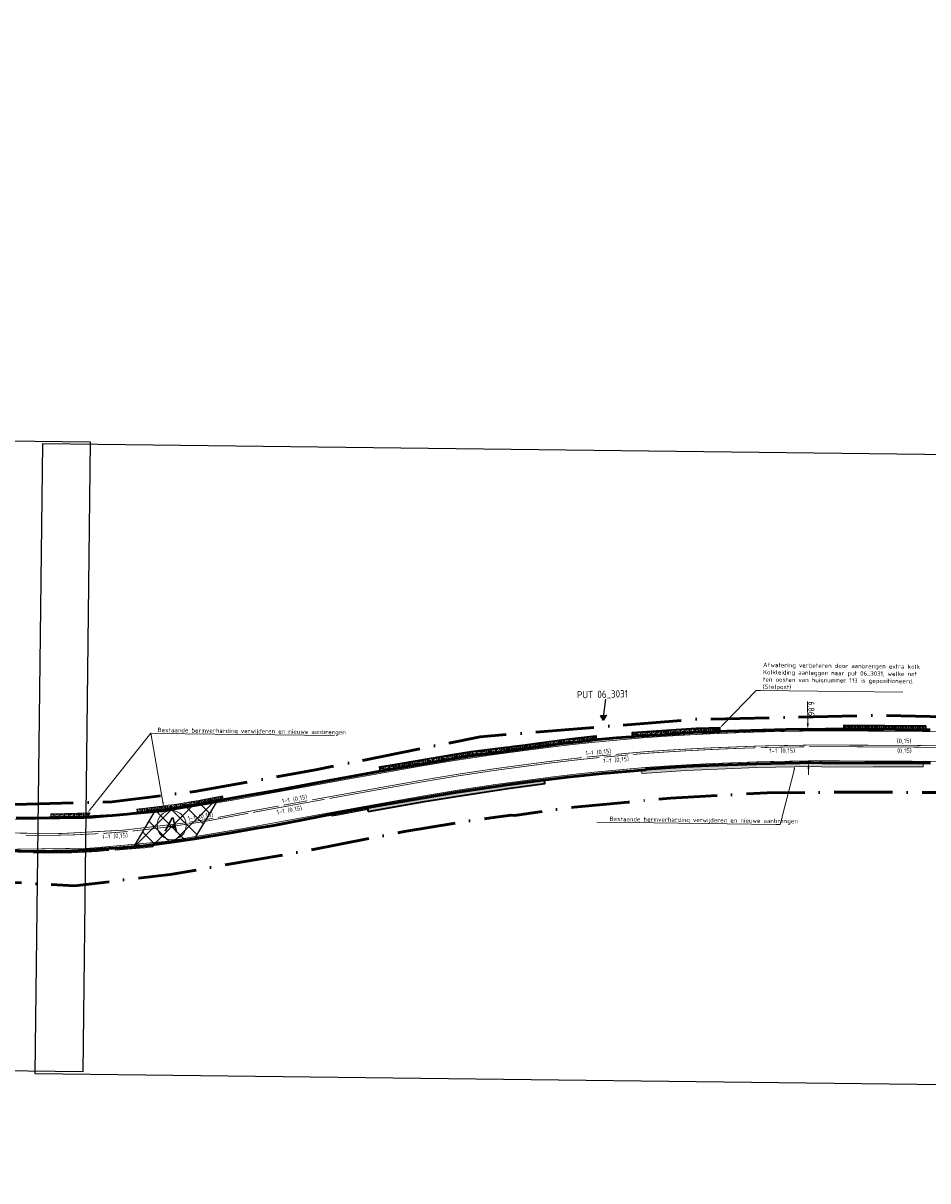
# Model space of a CAD drawing. Header units: metres. Extents: x 125342 to 129425, y 451189 to 457051.
# Tile 28 of 68: x 126282 to 126468, y 451480 to 451719. Entities that reach past the tile are written whole.
import ezdxf
from ezdxf import colors
from ezdxf.entities.mleader import LeaderData, LeaderLine
from ezdxf.enums import TextEntityAlignment as Align
from ezdxf.math import Vec2, Vec3

# ---------------------------------------------------------------- set-up
doc = ezdxf.new("R2010")
doc.units = ezdxf.units.M
for name, pattern in [('VW-1-1_STREEP', [2, 1, -1]), ('VW-3-3_STREEP', [6, 3, -3]), ('XX-PROJECTGRENS', [18, 12, -3, 0, -3])]:
    doc.linetypes.add(name, pattern=pattern)
doc.layers.get('Defpoints').update_dxf_attribs({"color": 30})
for name, color, linetype, lineweight in [('B-WE-VW-MARKERING_LANGS_STREEP_11_015-G', 7, 'VW-1-1_STREEP', 13), ('B-WE-VW-MARKERING_LANGS_STREEP_33_015-G', 7, 'VW-3-3_STREEP', 13), ('B-WE-VW-MARKERING_LANGS_STREEP_DOORGETROKKEN_015-G', 7, 'Continuous', 13), ('N-WE-KG-GRENS_PROJECT_NIEUW-G', 7, 'XX-PROJECTGRENS', 50), ('N-WE-RI-KOLK-S', 7, 'Continuous', 25), ('N-WE-VH-KANTVERHARDING-G', 210, 'Continuous', 50), ('N-WE-VH-VERHARDING_GRASBETONSTEEN-A-1000-40CM', 32, 'Continuous', 18), ('N-WE-VH-VERHARDING_GRASBETONSTEEN-A-1000-80CM', 72, 'Continuous', 18), ('N-WE-VH-VERHARDING_GRASBETONSTEEN-G', 70, 'Continuous', 35), ('N-WE-VH-VERHARDING_GRASBETONSTEEN-VERVANGEN', 5, 'Continuous', 18), ('N-WE-VH-VERHARDING_TEGEL-O', 252, 'Continuous', 18), ('N-WE-VW-AANPIJLING-G', 7, 'Continuous', 18), ('N-WE-VW-MARKERING-T18', 7, 'Continuous', 18), ('X-XX-AL-M', 7, 'Continuous', 18), ('X-XX-AL-T18', 7, 'Continuous', 18), ('X-XX-AL-VERWIJZING-S', 7, 'Continuous', 25)]:
    doc.layers.add(name, color=color, linetype=linetype, lineweight=lineweight)
for name, color, linetype in [('RIO-KNP', 7, 'Continuous'), ('RIO-KNR', 2, 'Continuous'), ('RIO-VRB', 7, 'Continuous')]:
    doc.layers.add(name, color=color, linetype=linetype)
doc.styles.add('NLCS-ISO-M500-T18', font='NLCS-ISO.ttf', dxfattribs={"height": 0.9})
doc.styles.add('NLCS-ISO-M500-T25', font='NLCS-ISO.ttf', dxfattribs={"height": 1.25})
doc.styles.add('RIO-TXT', font='isocp.shx')
doc.styles.get("Standard").update_dxf_attribs({"font": 'arial.ttf'})
doc.dimstyles.new('NLCS-M500-T25-PIJL_L2_H1', dxfattribs={"dimscale": 0.5, "dimtxt": 1.25, "dimasz": 2.5, "dimexe": 1, "dimexo": 2, "dimgap": 0.35, "dimtad": 1, "dimzin": 3, "dimdsep": 46, "dimtxsty": 'NLCS-ISO-M500-T25', "dimcen": 0, "dimdle": 2, "dimclrd": 256, "dimclre": 256, "dimclrt": 256, "dimadec": 1, "dimazin": 0, "dimtfac": 1, "dimtdec": 3, "dimtofl": 0, "dimtmove": 0, "dimatfit": 1, "dimfxl": 1, "dimfxlon": 1, "dimtfillclr": 256, "dimtolj": 1, "dimtzin": 3, "dimlwd": -1, "dimlwe": -1, "dimarcsym": 0})
pattern_1 = [(90, (0, 0), (-1, 6e-17), []), (90, (0.25, 0), (-1, 6e-17), []), (0, (0, 0), (0, 1), [-0.25, 0.25]), (0, (0, 0.25), (0, 1), [-0.25, 0.25]), (0, (0, 0.5), (0, 1), [0.25, -0.25]), (0, (0, 0.75), (0, 1), [0.25, -0.25]), (90, (0.5, 0), (-1, 6e-17), [0.25, -0.25]), (90, (0.75, 0), (-1, 6e-17), [0.25, -0.25])]

# ---------------------------------------------------------------- blocks, each defined once
blk = doc.blocks.new('*D44')
at = {"layer": 'Defpoints', "color": 0, "transparency": 16777216}
for p in [(126442.99, 451573.16), (126443.1, 451566.31), (126443.51, 451566.31)]:
    blk.add_point(p, dxfattribs=at)
at = {"layer": 'X-XX-AL-M', "transparency": 16777216}
for p, q in [((126443.38, 451574.42), (126443.3, 451578.94)), ((126443.4, 451573.17), (126443.9, 451573.18)), ((126443.51, 451566.31), (126444.01, 451566.32)), ((126443.53, 451565.06), (126443.55, 451563.81))]:
    blk.add_line(p, q, dxfattribs=at)
for points in [[(126443.59, 451574.42), (126443.17, 451574.42), (126443.4, 451573.17)], [(126443.74, 451565.07), (126443.32, 451565.06), (126443.51, 451566.31)]]:
    blk.add_solid(points, dxfattribs=at)
at = {"layer": 'X-XX-AL-M', "transparency": 16777216, "insert": (126444.13, 451577.41), "char_height": 1.25, "attachment_point": 5, "rotation": 270.9287, "style": 'NLCS-ISO-M500-T25'}
blk.add_mtext('\\A1;6.86', dxfattribs=at)
blk = doc.blocks.new('K_IPD')
blk.add_lwpolyline([(-0.496027, 0.307994), (0.503973, 0.307994), (0.003973, -0.558031)], close=True)
blk.add_solid([(-0.496027, 0.307994), (0.503973, 0.307994), (0.003973, -0.558031)])
at = {"style": 'RIO-TXT', "flags": 1}
blk.add_attdef('KNOOPNAAM', (2, 2), '', height=1, dxfattribs=at)
blk.add_attdef('SECTIENAAM', text='', height=1, dxfattribs=at).set_placement((0, 0), align=Align.RIGHT)
blk = doc.blocks.new('N-SRI-KOLK_TROTTOIR-SO')
blk.add_hatch(color=256).paths.add_polyline_path([(1.125, 1.5), (-1.125, 1.5), (-1.125, 0)])
blk.add_line((-1.125, 0), (1.125, 1.5))
at = {"flags": 128}
blk.add_lwpolyline([(-1.125, 0), (1.125, 0), (1.125, 1.5), (-1.125, 1.5)], close=True, dxfattribs=at)
blk = doc.blocks.new('symbool met letter')
at = {"layer": 'N-WE-VH-VERHARDING_TEGEL-O'}
blk.add_circle((0, -0.01), 3, dxfattribs=at)
blk.add_attdef('LETTER', (-1.39, -1.38), '', height=3)

msp = doc.modelspace()

# ---------------------------------------------------------------- hatches: boundary and pattern name
at = {"layer": 'N-WE-VH-VERHARDING_GRASBETONSTEEN-A-1000-80CM'}
h = msp.add_hatch(dxfattribs=at)
h.set_pattern_fill('AVH-GRASBETONSTEEN_01-SO', color=256, scale=0.5, pattern_type=2)
h.set_pattern_definition(pattern_1)
h.paths.add_polyline_path([(126408.537, 451571.741), (126416.282, 451572.238), (126420.421, 451572.538), (126420.698, 451572.552), (126422.705, 451572.6), (126425.276, 451572.706), (126425.245, 451573.461), (126420.668, 451573.352), (126420.372, 451573.337), (126416.227, 451573.036), (126407.213, 451572.458), (126407.275, 451571.648)])
h = msp.add_hatch(dxfattribs=at)
h.set_pattern_fill('AVH-GRASBETONSTEEN_01-SO', color=256, scale=0.5, pattern_type=2)
h.set_pattern_definition(pattern_1)
h.paths.add_polyline_path([(126467.655, 451573.078), (126455.164, 451573.207), (126450.877, 451573.222), (126450.874, 451574.051), (126467.655, 451573.878)])
h = msp.add_hatch(dxfattribs=at)
h.set_pattern_fill('AVH-GRASBETONSTEEN_01-SO', color=256, scale=0.5, pattern_type=2)
h.set_pattern_definition(pattern_1)
h.paths.add_polyline_path([(126381.666, 451569.513), (126374.013, 451568.503), (126370.536, 451567.968), (126357.291, 451565.727), (126355.093, 451565.338), (126355.241, 451564.539), (126356.896, 451564.845), (126357.427, 451564.939), (126370.664, 451567.178), (126374.126, 451567.711), (126381.771, 451568.72)])
h = msp.add_hatch(dxfattribs=at)
h.set_pattern_fill('AVH-GRASBETONSTEEN_01-SO', color=256, scale=0.5, pattern_type=2)
h.set_pattern_definition(pattern_1)
h.paths.add_polyline_path([(126381.653, 451569.511), (126382.775, 451569.678), (126385.146, 451569.991), (126387.509, 451570.308), (126392.178, 451570.948), (126394.297, 451571.186), (126395.41, 451571.315), (126399.674, 451571.819), (126399.754, 451571.005), (126398.528, 451570.878), (126395.503, 451570.52), (126394.388, 451570.391), (126392.277, 451570.154), (126387.616, 451569.515), (126385.251, 451569.198), (126382.886, 451568.886), (126381.771, 451568.72)])
h = msp.add_hatch(dxfattribs=at)
h.set_pattern_fill('AVH-GRASBETONSTEEN_01-SO', color=256, scale=0.5, pattern_type=2)
h.set_pattern_definition(pattern_1)
h.paths.add_polyline_path([(126352.745, 451556.214), (126364.404, 451558.254), (126370.4, 451559.257), (126381.563, 451560.94), (126389.186, 451561.97), (126389.096, 451562.726), (126386.616, 451562.43), (126381.45, 451561.732), (126370.274, 451560.047), (126364.269, 451559.043), (126352.606, 451556.987)])
at = {"layer": 'N-WE-VH-VERHARDING_GRASBETONSTEEN-A-1000-80CM', "true_color": 0xcd6928}
h = msp.add_hatch(dxfattribs=at)
h.set_pattern_fill('AVH-GRASBETONSTEEN_01-SO', color=32, scale=0.5, pattern_type=2)
h.set_pattern_definition(pattern_1)
h.paths.add_polyline_path([(126295.818, 451547.904), (126299.262, 451548.165), (126299.219, 451548.563), (126295.793, 451548.303, -0.012253), (126291.654, 451548.092), (126291.654, 451548.092), (126291.669, 451547.694)])
h.paths.add_polyline_path([(126291.654, 451548.092), (126291.582, 451548.09, -0.0068331), (126283.834, 451547.995), (126283.84, 451547.595), (126291.595, 451547.69), (126291.669, 451547.694)])
h = msp.add_hatch(dxfattribs=at)
h.set_pattern_fill('AVH-GRASBETONSTEEN_01-SO', color=32, scale=0.5, pattern_type=2)
h.set_pattern_definition(pattern_1)
h.paths.add_polyline_path([(126307.132, 451549.194), (126306.47, 451549.126), (126300.631, 451548.672), (126300.662, 451548.273), (126306.506, 451548.728), (126308.435, 451548.948), (126308.38, 451549.354)])
at = {"layer": 'N-WE-VH-VERHARDING_GRASBETONSTEEN-VERVANGEN'}
h = msp.add_hatch(dxfattribs=at)
h.set_pattern_fill('AVH-GRASBETONSTEEN_01-SO', color=256, scale=0.5, pattern_type=2)
h.set_pattern_definition(pattern_1)
h.paths.add_polyline_path([(126467.162, 451565.43), (126456.837, 451565.443), (126447.817, 451565.385), (126444.603, 451565.529), (126432.837, 451565.263), (126428.125, 451565.09), (126418.302, 451564.675), (126409.194, 451564.084), (126409.145, 451564.731), (126409.978, 451564.802), (126410.066, 451564.942), (126418.259, 451565.474), (126428.093, 451565.889), (126432.813, 451566.063), (126444.612, 451566.329), (126447.832, 451566.185), (126456.835, 451566.243), (126467.201, 451566.23)])
h = msp.add_hatch(dxfattribs=at)
h.set_pattern_fill('AVH-GRASBETONSTEEN_01-SO', color=256, scale=0.5, pattern_type=2)
h.set_pattern_definition(pattern_1)
h.paths.add_polyline_path([(126305.111, 451556.701), (126309.625, 451557.228), (126313.301, 451557.743), (126317.79, 451558.489), (126322.747, 451559.459), (126322.887, 451558.663), (126317.932, 451557.702), (126313.422, 451556.952), (126309.727, 451556.434), (126306.022, 451556.002), (126305.203, 451555.908)])
h = msp.add_hatch(dxfattribs=at)
h.set_pattern_fill('AVH-GRASBETONSTEEN_01-SO', color=256, scale=0.5, pattern_type=2)
h.set_pattern_definition(pattern_1)
h.paths.add_polyline_path([(126294.844, 451555.147), (126290.217, 451554.976), (126287.34, 451554.926), (126287.326, 451555.726), (126290.195, 451555.776), (126295.488, 451555.971)])
at = {"layer": 'X-XX-AL-VERWIJZING-S'}
h = msp.add_hatch(dxfattribs=at)
h.set_pattern_fill('ACO-BETON_VOORGESPANNEN-SO', color=5, pattern_type=2)
h.set_pattern_definition([(45, (0, 0), (-1.767766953, 1.767766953), []), (315, (0, 0), (1.767766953, 1.767766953), [])])
h.paths.add_polyline_path([(126304.436, 451548.968), (126306.47, 451549.126), (126312.211, 451549.885), (126316.972, 451550.611), (126317.048, 451550.623), (126321.686, 451558.437), (126317.932, 451557.702), (126313.422, 451556.952), (126309.727, 451556.434), (126308.804, 451556.326)])

# ---------------------------------------------------------------- linework, layer by layer
at = {"layer": 'B-WE-VW-MARKERING_LANGS_STREEP_11_015-G', "const_width": 0.15, "flags": 128}
for points in [[(126442.657, 451569.564, 0.0043293), (126433.659, 451569.39)], [(126402.818, 451567.913, 0.0004629), (126398.86, 451567.543, 0.0006801), (126397.841, 451567.437)], [(126406.395, 451567.89, 0.0005795), (126401.416, 451567.431)], [(126343.81, 451558.729, 0.000273), (126337.907, 451557.655, 0.0004095), (126329.054, 451556.033)], [(126340.235, 451558.435, 0.0002275), (126335.316, 451557.538)], [(126320.847, 451554.831, -0.0061862), (126315.916, 451554.005)], [(126303.156, 451552.093, -0.0061755), (126298.171, 451551.706)]]:
    msp.add_lwpolyline(points, format="xyb", dxfattribs=at)
at = {"layer": 'B-WE-VW-MARKERING_LANGS_STREEP_33_015-G', "const_width": 0.15, "flags": 128}
for points in [[(126639.431, 451559.308, -0.0014767), (126637.871, 451559.521, -0.0078765), (126611.007, 451562.95, 0.0091601), (126595.627, 451564.938, -0.0014094), (126574.21, 451567.637, 0.00568), (126565.901, 451568.604, 0.0027601), (126552.208, 451569.981, 0.0151864), (126524.412, 451571.59, -0.0034451), (126504.047, 451572.144, 0.0025032), (126486.62, 451572.451, -0.0016442), (126468.807, 451572.71, 0.0018813), (126455.204, 451572.797, 0.0155519), (126422.684, 451572.221, 0.0056818), (126409.634, 451571.444, 0.0013277), (126398.575, 451570.429, 0.008502), (126385.761, 451568.893, 0.0121776), (126363.155, 451565.5, 0.0017481), (126325.327, 451558.65, -0.0760648), (126265.158, 451555.521, -0.0048365), (126234.502, 451559.172, 0.000181), (126222.658, 451560.625, -0.0002836), (126174.48, 451566.529), (126154.598, 451568.988, -0.0007225), (126147.871, 451569.852, 0.0000143), (126133.31, 451571.675, 0.0000131), (126116.419, 451573.796, -0.0029059), (126103.796, 451575.344, 0.001294), (126086.277, 451577.49, 0.0021512), (126064.096, 451580.326, 0.0007099), (126045.124, 451582.708, 0.0019959), (126022.005, 451585.549, -0.0018715), (125968.752, 451592.238, 0.0130582), (125958.919, 451593.11, 0.0130582)], [(125633.095, 451397.324), (125634.237, 451398.331), (125658.463, 451420.152, 0.0000187), (125672.911, 451433.193), (125676.007, 451436.004), (125687.969, 451446.977), (125691.667, 451450.342), (125698.389, 451456.398), (125705.088, 451462.408), (125709.908, 451466.73), (125715.498, 451471.792), (125721.974, 451477.676), (125727.967, 451483.147, -0.0014486), (125739.972, 451493.844, -0.0000015), (125749.777, 451502.514, -0.0085444), (125760.909, 451512.105, -0.004252), (125772.481, 451521.557, -0.0091249), (125781.653, 451528.525, -0.0056318), (125794.001, 451537.328, -0.0261911), (125813.763, 451549.549, -0.0076966), (125829.073, 451557.581, -0.0175729), (125846.966, 451565.831, -0.0131792), (125862.539, 451572.061, -0.0197092), (125880.821, 451577.811, -0.0147112), (125897.266, 451581.613, -0.0105845), (125904.943, 451583.058, -0.0134086), (125925.773, 451586.073, -0.0579262), (125968.006, 451586.134, 0.0018703), (126021.27, 451579.443, -0.0019974), (126044.358, 451576.605, -0.0007106), (126063.332, 451574.224, -0.0021558), (126085.508, 451571.389, -0.001296), (126103.022, 451569.242, 0.0028975), (126115.68, 451567.69, -0.0000131), (126132.543, 451565.573, -0.0000143), (126147.093, 451563.751, 0.0004672), (126153.844, 451562.884), (126173.725, 451560.426, 0.0002836), (126221.913, 451554.52, -0.0001808), (126233.733, 451553.07, 0.004838), (126264.517, 451549.404, 0.0760186), (126326.508, 451552.614, -0.0017449), (126364.223, 451559.444, -0.0121932), (126386.561, 451562.795, -0.0085092), (126399.179, 451564.309, -0.0012195), (126410.069, 451565.31, -0.0056818), (126422.984, 451566.078, -0.0155675), (126455.153, 451566.647, -0.0018656), (126468.698, 451566.561, 0.0016438), (126486.546, 451566.301, -0.0024976), (126503.873, 451565.997, 0.0034354), (126524.265, 451565.442, -0.0151632), (126551.646, 451563.857, -0.0027569), (126565.256, 451562.488, -0.0056806), (126573.427, 451561.537, 0.0014117), (126594.913, 451558.829, -0.0091904), (126610.119, 451556.864, 0.0078556), (126637.104, 451553.419, 0.0014963), (126638.721, 451553.198, 0.0014963)]]:
    msp.add_lwpolyline(points, format="xyb", dxfattribs=at)
at = {"layer": 'B-WE-VW-MARKERING_LANGS_STREEP_DOORGETROKKEN_015-G', "const_width": 0.15, "flags": 128}
for points in [[(126465.756, 451569.841, 0.0012475), (126455.18, 451569.897, 0.0155592), (126422.825, 451569.324, 0.0056818), (126409.839, 451568.551, 0.0005978), (126404.726, 451568.089, 0.0001067), (126403.814, 451568.005)], [(126465.749, 451569.491, 0.0012474), (126455.177, 451569.547, 0.0055417), (126443.657, 451569.574)], [(126465.749, 451569.491, 0.0008478), (126486.581, 451569.201, -0.0025002), (126503.955, 451568.896, 0.00344), (126524.335, 451568.341, -0.0151742), (126551.911, 451566.745, -0.0027584), (126565.56, 451565.372, -0.0056803), (126573.796, 451564.414, 0.0014106), (126595.25, 451561.71, -0.0085633), (126609.519, 451559.883)], [(126465.756, 451569.841, 0.0008485), (126486.585, 451569.551, -0.0025006), (126503.965, 451569.245, 0.0015227), (126514.923, 451568.908)], [(126396.846, 451567.331, 0.0006084), (126395.935, 451567.231, 0.006553), (126386.138, 451566.018, 0.0121849), (126363.658, 451562.644, 0.0010373), (126341.219, 451558.614)], [(126400.42, 451567.338, 0.0001776), (126398.894, 451567.195, 0.0085058), (126386.183, 451565.671, 0.0121858), (126363.719, 451562.3, 0.0008748), (126344.794, 451558.907)], [(126432.659, 451569.361, 0.004726), (126422.842, 451568.975, 0.0056818), (126409.864, 451568.202, 0.0002878), (126407.391, 451567.98)], [(126328.071, 451555.852, 0.0000981), (126325.951, 451555.461, -0.0272463), (126304.152, 451552.185)], [(126334.333, 451557.358, 0.0003908), (126325.884, 451555.804, -0.0051099), (126321.831, 451555.01)], [(126314.927, 451553.854, -0.0471902), (126276.925, 451551.79)], [(126297.173, 451551.644, -0.0185664), (126282.149, 451551.299)]]:
    msp.add_lwpolyline(points, format="xyb", dxfattribs=at)
at = {"layer": 'Defpoints', "flags": 128}
for points in [[(125818.529, 451638.265), (126295.493, 451632.49), (126293.919, 451502.493), (125816.955, 451508.268)], [(125818.529, 451638.265), (126295.493, 451632.49), (126293.919, 451502.493), (125816.955, 451508.268)], [(126285.705, 451632.118), (126762.669, 451626.343), (126761.095, 451496.346), (126284.131, 451502.121)], [(126285.705, 451632.118), (126762.669, 451626.343), (126761.095, 451496.346), (126284.131, 451502.121)]]:
    msp.add_lwpolyline(points, close=True, dxfattribs=at)
at = {"layer": 'N-WE-VH-KANTVERHARDING-G', "flags": 128}
for points in [[(126280.212, 451554.936), (126283.733, 451554.864), (126290.217, 451554.976), (126294.844, 451555.147), (126300.098, 451555.402), (126303.064, 451555.661), (126306.022, 451556.002), (126309.727, 451556.434), (126313.422, 451556.952), (126317.932, 451557.702), (126322.418, 451558.58), (126328.158, 451559.593), (126333.397, 451560.501), (126343.293, 451562.315), (126354.146, 451564.336), (126356.896, 451564.845), (126370.664, 451567.178), (126374.126, 451567.711), (126381.771, 451568.72), (126385.251, 451569.198), (126389.947, 451569.832), (126392.277, 451570.154), (126394.388, 451570.391), (126398.095, 451570.828), (126398.528, 451570.878), (126400.205, 451571.052), (126403.984, 451571.384), (126407.006, 451571.628), (126408.537, 451571.741), (126414.023, 451572.087), (126416.282, 451572.238), (126420.698, 451572.552), (126422.705, 451572.6), (126426.76, 451572.767), (126438.931, 451573.112), (126447.047, 451573.212), (126455.164, 451573.207), (126467.655, 451573.078), (126468.63, 451573.081)], [(126277.42, 451548.099), (126283.834, 451547.995), (126291.582, 451548.09), (126295.793, 451548.303), (126299.219, 451548.563), (126300.631, 451548.672), (126306.47, 451549.126), (126307.132, 451549.194), (126312.211, 451549.885), (126316.972, 451550.611), (126324.489, 451551.831), (126329.801, 451552.767), (126333.291, 451553.351), (126345.988, 451555.794), (126355.416, 451557.494), (126364.269, 451559.043), (126370.274, 451560.047), (126376.29, 451560.984), (126381.45, 451561.732), (126386.616, 451562.43), (126393.822, 451563.29), (126401.041, 451564.037), (126409.978, 451564.802), (126410.066, 451564.942), (126418.259, 451565.474), (126422.962, 451565.699), (126432.813, 451566.063), (126444.612, 451566.329), (126447.832, 451566.185), (126455.12, 451566.237), (126462.018, 451566.247), (126467.201, 451566.23), (126468.706, 451566.193)]]:
    msp.add_lwpolyline(points, dxfattribs=at)
at = {"layer": 'N-WE-VH-VERHARDING_GRASBETONSTEEN-A-1000-40CM', "color": 32, "true_color": 0xcd6928, "flags": 128}
for points in [[(126345.219, 451555.646), (126345.988, 451555.794), (126351.173, 451556.751), (126352.606, 451556.987), (126352.676, 451556.601), (126351.242, 451556.357), (126346.163, 451555.419), (126345.295, 451555.253)], [(126307.132, 451549.194), (126306.47, 451549.126), (126300.631, 451548.672), (126300.662, 451548.273), (126306.506, 451548.728), (126308.435, 451548.948), (126308.38, 451549.354)]]:
    msp.add_lwpolyline(points, close=True, dxfattribs=at)
msp.add_lwpolyline([(126299.219, 451548.563), (126299.262, 451548.165), (126295.818, 451547.904), (126291.595, 451547.69), (126283.84, 451547.595), (126283.834, 451547.995)], dxfattribs=at)
at = {"layer": 'N-WE-VH-VERHARDING_GRASBETONSTEEN-G', "flags": 128}
for points in [[(126408.537, 451571.741), (126416.282, 451572.238), (126420.421, 451572.538), (126420.698, 451572.552), (126422.705, 451572.6), (126425.276, 451572.706), (126425.245, 451573.461), (126420.668, 451573.352), (126420.372, 451573.337), (126416.227, 451573.036), (126407.213, 451572.458), (126407.275, 451571.648)], [(126467.655, 451573.078), (126455.164, 451573.207), (126450.877, 451573.222), (126450.874, 451574.051), (126467.655, 451573.878)], [(126381.666, 451569.513), (126374.013, 451568.503), (126370.536, 451567.968), (126357.291, 451565.727), (126355.093, 451565.338), (126355.241, 451564.539), (126356.896, 451564.845), (126357.427, 451564.939), (126370.664, 451567.178), (126374.126, 451567.711), (126381.771, 451568.72)], [(126381.653, 451569.511), (126382.775, 451569.678), (126385.146, 451569.991), (126387.509, 451570.308), (126392.178, 451570.948), (126394.297, 451571.186), (126395.41, 451571.315), (126399.674, 451571.819), (126399.754, 451571.005), (126398.528, 451570.878), (126395.503, 451570.52), (126394.388, 451570.391), (126392.277, 451570.154), (126387.616, 451569.515), (126385.251, 451569.198), (126382.886, 451568.886), (126381.771, 451568.72)], [(126352.745, 451556.214), (126364.404, 451558.254), (126370.4, 451559.257), (126381.563, 451560.94), (126389.186, 451561.97), (126389.096, 451562.726), (126386.616, 451562.43), (126381.45, 451561.732), (126370.274, 451560.047), (126364.269, 451559.043), (126352.606, 451556.987)]]:
    msp.add_lwpolyline(points, close=True, dxfattribs=at)
msp.add_lwpolyline([(126299.219, 451548.563), (126295.793, 451548.303), (126291.582, 451548.09), (126283.834, 451547.995)], dxfattribs=at)
at = {"layer": 'N-WE-VH-VERHARDING_GRASBETONSTEEN-VERVANGEN', "flags": 128}
for points in [[(126467.162, 451565.43), (126456.837, 451565.443), (126447.817, 451565.385), (126444.603, 451565.529), (126432.837, 451565.263), (126428.125, 451565.09), (126418.302, 451564.675), (126409.194, 451564.084), (126409.145, 451564.731), (126409.978, 451564.802), (126410.066, 451564.942), (126418.259, 451565.474), (126428.093, 451565.889), (126432.813, 451566.063), (126444.612, 451566.329), (126447.832, 451566.185), (126456.835, 451566.243), (126467.201, 451566.23)], [(126305.111, 451556.701), (126309.625, 451557.228), (126313.301, 451557.743), (126317.79, 451558.489), (126322.747, 451559.459), (126322.887, 451558.663), (126317.932, 451557.702), (126313.422, 451556.952), (126309.727, 451556.434), (126306.022, 451556.002), (126305.203, 451555.908)], [(126294.844, 451555.147), (126290.217, 451554.976), (126287.34, 451554.926), (126287.326, 451555.726), (126290.195, 451555.776), (126295.488, 451555.971)]]:
    msp.add_lwpolyline(points, close=True, dxfattribs=at)
at = {"layer": 'N-WE-VW-AANPIJLING-G'}
msp.add_lwpolyline([(126287.326, 451555.726), (126287.34, 451554.926)], dxfattribs=at)
at = {"layer": 'RIO-VRB'}
msp.add_line((126401.282, 451575.665), (126401.731, 451579.404), dxfattribs=at)
at = {"layer": 'X-XX-AL-VERWIJZING-S', "color": 5, "flags": 128}
msp.add_lwpolyline([(126304.436, 451548.968), (126306.47, 451549.126), (126312.211, 451549.885), (126316.972, 451550.611), (126317.048, 451550.623), (126321.686, 451558.437), (126317.932, 451557.702), (126313.422, 451556.952), (126309.727, 451556.434), (126308.804, 451556.326)], close=True, dxfattribs=at)

# ---------------------------------------------------------------- block references
at = {"layer": 'N-WE-RI-KOLK-S', "xscale": 0.4999999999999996, "yscale": 0.4999999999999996, "zscale": 0.4999999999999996, "rotation": 2.184553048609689}
msp.add_blockref('N-SRI-KOLK_TROTTOIR-SO', (126424.491, 451572.685), dxfattribs=at)
at = {"layer": 'N-WE-VH-VERHARDING_TEGEL-O', "color": 7, "rotation": 353.2646075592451}
msp.add_blockref('symbool met letter', (126312.257, 451553.4), dxfattribs=at).add_auto_attribs({'LETTER': 'A'})
at = {"layer": 'RIO-KNP', "xscale": 1.25, "yscale": 1.25, "zscale": 1.25, "rotation": 1.293062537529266}
msp.add_blockref('K_IPD', (126401.28, 451575.663), dxfattribs=at)

# ---------------------------------------------------------------- texts
at = {"layer": 'N-WE-VW-MARKERING-T18', "style": 'NLCS-ISO-M500-T18'}
for s, rotation, p in [('(0,15)', 359.96731, (126461.75, 451570.338)), ('1-1 (0,15)', 5.45256, (126397.594, 451567.77)), ('1-1 (0,15)', 5.19517, (126401.266, 451566.173)), ('1-1 (0,15)', 1.06477, (126435.457, 451568.263)), ('(0,15)', 359.96731, (126461.809, 451568.316)), ('1-1 (0,15)', 10.29553, (126335.037, 451557.881)), ('1-1 (0,15)', 9.44251, (126315.619, 451554.334)), ('1-1 (0,15)', 10.29553, (126333.956, 451555.601)), ('1-1 (0,15)', 4.33001, (126297.968, 451550.517))]:
    msp.add_text(s, height=0.9, rotation=rotation, dxfattribs=at).set_placement(p)
at = {"layer": 'RIO-KNR', "color": 251, "style": 'RIO-TXT'}
msp.add_text('PUT 06_3031', height=1.5, rotation=1.29306, dxfattribs=at).set_placement((126395.837, 451579.536))

# ---------------------------------------------------------------- dimensions: what is measured, and where the dimension line sits
at = {"layer": 'X-XX-AL-M'}
dim = msp.add_linear_dim(base=(126443.509, 451566.312), p1=(126442.989, 451573.162), p2=(126443.1, 451566.306), angle=270.92874, dimstyle='NLCS-M500-T25-PIJL_L2_H1', dxfattribs=at)
dim.commit()
dim.dimension.update_dxf_attribs({"geometry": '*D44', "text_midpoint": (126443.329, 451577.393), "dimtype": 161})

# ---------------------------------------------------------------- next in the draw order: leaders
at = {"layer": 'X-XX-AL-T18'}
ml = msp.add_multileader_mtext('Standard', dxfattribs=at)
ml.set_content('Afwatering verbeteren door aanbrengen extra kolk \\PKolkleiding aanleggen naar put 06_3031, welke net ten oosten van huisnummer 113 is gepositioneerd. ^J(Stelpost)', color=7, style='NLCS-ISO-M500-T18')
ml.set_leader_properties(color=256, lineweight=-1)
ml.build(insert=Vec2(0, 0))
ml.multileader.update_dxf_attribs({"text_left_attachment_type": 5, "text_right_attachment_type": 5, "dogleg_length": 0.9, "arrow_head_size": 0.9})
ctx = ml.context
ctx.base_point, ctx.char_height, ctx.arrow_head_size, ctx.landing_gap_size, ctx.plane_origin, ctx.plane_x_axis, ctx.plane_y_axis = Vec3(126433.667, 451581.162), 0.9, 0.9, 0.45, Vec3(126427.755, 451575.06), Vec3(0.9999267, -0.012107), Vec3(0.012107, 0.9999267)
ctx.left_attachment, ctx.right_attachment = 5, 5
notes = []
notes.append((ctx, [(0, (1, 1, 0), (126432.767, 451581.173), (0.9999267, -0.012107), 0.9, [(0, [(126425.265, 451573.47)], 0, [])])]))
ctx.mtext.insert, ctx.mtext.text_direction, ctx.mtext.rotation, ctx.mtext.width, ctx.mtext.flow_direction = Vec3(126434.186, 451586.917), Vec3(0.9999267, -0.012107), 6.271078, 28.59325, 5
ctx.mtext.has_bg_fill, ctx.mtext.bg_color, ctx.mtext.bg_scale_factor, ctx.mtext.bg_transparency, ctx.mtext.use_window_bg_color = 1, -1027028792, 1.5, 0, 1
ml = msp.add_multileader_mtext('Standard', dxfattribs=at)
ml.set_content('Bestaande bermverharding verwijderen en nieuwe aanbrengen', color=7, style='NLCS-ISO-M500-T18')
ml.set_leader_properties(color=256, lineweight=-1)
ml.build(insert=Vec2(0, 0))
ml.multileader.update_dxf_attribs({"text_left_attachment_type": 5, "text_right_attachment_type": 5, "dogleg_length": 0.9, "arrow_head_size": 0.9})
ctx = ml.context
ctx.base_point, ctx.char_height, ctx.arrow_head_size, ctx.landing_gap_size, ctx.plane_origin, ctx.plane_x_axis, ctx.plane_y_axis = Vec3(126308.882, 451572.332), 0.9, 0.9, 0.45, Vec3(126285.743, 451557.111), Vec3(0.9999267, -0.012107), Vec3(0.012107, 0.9999267)
ctx.left_attachment, ctx.right_attachment = 5, 5
notes.append((ctx, [(0, (1, 1, 0), (126307.982, 451572.343), (0.9999267, -0.012107), 0.9, [(0, [(126294.924, 451555.951)], 0, [])])]))
ctx.mtext.insert, ctx.mtext.text_direction, ctx.mtext.rotation, ctx.mtext.flow_direction = Vec3(126309.346, 451573.497), Vec3(0.9999267, -0.012107), 6.271078, 5
ctx.mtext.has_bg_fill, ctx.mtext.bg_color, ctx.mtext.bg_scale_factor, ctx.mtext.bg_transparency, ctx.mtext.use_window_bg_color = 1, -1027028792, 1.5, 0, 1
ml = msp.add_multileader_mtext('Standard', dxfattribs=at)
ml.set_content('Bestaande bermverharding verwijderen en nieuwe aanbrengen', color=7, style='NLCS-ISO-M500-T18')
ml.set_leader_properties(color=256, lineweight=-1)
ml.build(insert=Vec2(0, 0))
ml.multileader.update_dxf_attribs({"text_left_attachment_type": 5, "text_right_attachment_type": 5, "dogleg_length": 0.9, "arrow_head_size": 0.9})
ctx = ml.context
ctx.base_point, ctx.char_height, ctx.arrow_head_size, ctx.landing_gap_size, ctx.plane_origin, ctx.plane_x_axis, ctx.plane_y_axis = Vec3(126402.078, 451553.982), 0.9, 0.9, 0.45, Vec3(126505.349, 451546.738), Vec3(0.9999267, -0.012107), Vec3(0.012107, 0.9999267)
ctx.left_attachment, ctx.right_attachment = 5, 5
notes.append((ctx, [(1, (1, 1, 0), (126437.716, 451553.551), (-0.9999267, 0.012107), 0.9, [(0, [(126440.776, 451565.627)], 0, [])])]))
ctx.mtext.insert, ctx.mtext.text_direction, ctx.mtext.rotation, ctx.mtext.flow_direction = Vec3(126402.542, 451555.147), Vec3(0.9999267, -0.012107), 6.271078, 5
ctx.mtext.has_bg_fill, ctx.mtext.bg_color, ctx.mtext.bg_scale_factor, ctx.mtext.bg_transparency, ctx.mtext.use_window_bg_color = 1, -1027028792, 1.5, 0, 1
for ctx, leaders in notes:
    for number, flags, end, landing, length, lines in leaders:
        leader = LeaderData()
        leader.index, (leader.has_last_leader_line, leader.has_dogleg_vector, leader.attachment_direction) = number, flags
        leader.last_leader_point, leader.dogleg_vector, leader.dogleg_length = Vec3(end), Vec3(landing), length
        for number, points, colour, breaks in lines:
            line = LeaderLine()
            line.index, line.vertices, line.color, line.breaks = number, Vec3.list(points), colors.encode_raw_color(colour), breaks
            leader.lines.append(line)
        ctx.leaders.append(leader)

# ---------------------------------------------------------------- next in the draw order: leaders
ml = msp.add_multileader_mtext('Standard', dxfattribs=at)
ml.set_content('Bestaande bermverharding verwijderen en nieuwe aanbrengen', color=7, style='NLCS-ISO-M500-T18')
ml.set_leader_properties(color=256, lineweight=-1)
ml.build(insert=Vec2(0, 0))
ml.multileader.update_dxf_attribs({"text_left_attachment_type": 5, "text_right_attachment_type": 5, "dogleg_length": 0.9, "arrow_head_size": 0.9})
ctx = ml.context
ctx.base_point, ctx.char_height, ctx.arrow_head_size, ctx.landing_gap_size, ctx.plane_origin, ctx.plane_x_axis, ctx.plane_y_axis = Vec3(126308.882, 451572.332), 0.9, 0.9, 0.45, Vec3(126301.406, 451558.432), Vec3(0.9999267, -0.012107), Vec3(0.012107, 0.9999267)
ctx.left_attachment, ctx.right_attachment = 5, 5
notes = []
notes.append((ctx, [(0, (1, 1, 0), (126307.982, 451572.343), (0.9999267, -0.012107), 0.9, [(0, [(126310.587, 451557.271)], 0, [])])]))
ctx.mtext.insert, ctx.mtext.text_direction, ctx.mtext.rotation, ctx.mtext.flow_direction = Vec3(126309.346, 451573.497), Vec3(0.9999267, -0.012107), 6.271078, 5
ctx.mtext.has_bg_fill, ctx.mtext.bg_color, ctx.mtext.bg_scale_factor, ctx.mtext.bg_transparency, ctx.mtext.use_window_bg_color = 1, -1027028792, 1.5, 0, 1
for ctx, leaders in notes:
    for number, flags, end, landing, length, lines in leaders:
        leader = LeaderData()
        leader.index, (leader.has_last_leader_line, leader.has_dogleg_vector, leader.attachment_direction) = number, flags
        leader.last_leader_point, leader.dogleg_vector, leader.dogleg_length = Vec3(end), Vec3(landing), length
        for number, points, colour, breaks in lines:
            line = LeaderLine()
            line.index, line.vertices, line.color, line.breaks = number, Vec3.list(points), colors.encode_raw_color(colour), breaks
            leader.lines.append(line)
        ctx.leaders.append(leader)

# ---------------------------------------------------------------- next in the draw order: hatches: boundary and pattern name
at = {"layer": 'N-WE-VH-VERHARDING_GRASBETONSTEEN-A-1000-80CM', "true_color": 0xcd6928}
h = msp.add_hatch(dxfattribs=at)
h.set_pattern_fill('AVH-GRASBETONSTEEN_01-SO', color=32, scale=0.5, pattern_type=2)
h.set_pattern_definition([(90, (58.059, 7.1982), (-1, 6e-17), []), (90, (58.309, 7.1982), (-1, 6e-17), []), (0, (58.059, 7.1982), (0, 1), [-0.25, 0.25]), (0, (58.059, 7.4482), (0, 1), [-0.25, 0.25]), (0, (58.059, 7.6982), (0, 1), [0.25, -0.25]), (0, (58.059, 7.9482), (0, 1), [0.25, -0.25]), (90, (58.559, 7.1982), (-1, 6e-17), [0.25, -0.25]), (90, (58.809, 7.1982), (-1, 6e-17), [0.25, -0.25])])
h.paths.add_polyline_path([(126352.639, 451556.803), (126352.606, 451556.987), (126352.674, 451556.6)], flags=17)
h.paths.add_polyline_path([(126352.606, 451556.987), (126345.988, 451555.794), (126345.219, 451555.646), (126345.295, 451555.253), (126346.163, 451555.419), (126351.242, 451556.357), (126352.674, 451556.6)])

# ---------------------------------------------------------------- next in the draw order: linework, layer by layer
at = {"layer": 'N-WE-KG-GRENS_PROJECT_NIEUW-G', "flags": 128}
msp.add_lwpolyline([(129300.888, 452079.925), (129283.995, 452089.514), (129278.327, 452084.13), (129270.394, 452078.618), (129261.786, 452073.43), (129251.682, 452069.279), (129241.757, 452065.997), (129236.384, 452064.81), (129223.555, 452063.692), (129215.507, 452063.035), (129204.264, 452064.541), (129193.455, 452065.988), (129189.725, 452066.488), (129128.498, 452077.64), (129099.335, 452078.944), (129071.563, 452076.547), (128999.826, 452072.197), (128975.028, 452071.148), (128957.103, 452070.39), (128929.971, 452069.242), (128904.305, 452066.716), (128903.916, 452070.672), (128869.582, 452068.104), (128868.579, 452063.246), (128847.042, 452060.212), (128813.374, 452055.766), (128787.643, 452051.283), (128753.128, 452045.269), (128723.643, 452038.073), (128700.726, 452030.747), (128678.474, 452022.32), (128650.002, 452010.523), (128624.649, 451998.075), (128606.992, 451989.406), (128592.968, 451982.52), (128591.82, 451985.026), (128554.026, 451968.212), (128547.07, 451965.185), (128548.101, 451962.817), (128516.658, 451945.515), (128489.429, 451933.086), (128461.67, 451923.564), (128434.458, 451913.834), (128383.155, 451904.479), (128348.844, 451901.122), (128299.19, 451899.983), (128237.689, 451900.992), (128204.759, 451901.533), (128099.4, 451903.262), (128058.736, 451903.929), (128010.208, 451904.726), (127955.673, 451905.621), (127901.325, 451906.513), (127901.464, 451914.983), (127870.698, 451915.488), (127870.623, 451910.881), (127844.015, 451909.865), (127816.053, 451911.439), (127797.768, 451912.185), (127780.996, 451913.281), (127756.714, 451904.453), (127736.312, 451899.223), (127714.561, 451891.787), (127704.816, 451887.656), (127690.219, 451880.288), (127665.635, 451864.639), (127643.407, 451846.476), (127620.255, 451826.896), (127605.332, 451813.53), (127583.364, 451796.255), (127558.385, 451778.888), (127544.667, 451769.378), (127537.544, 451764.695), (127535.833, 451763.525), (127528.38, 451759.288), (127514.488, 451751.952), (127506.086, 451747.605), (127500.238, 451745.288), (127451.38, 451723.725), (127445.614, 451720.708), (127440.858, 451718.953), (127431.246, 451715.568), (127421.06, 451712.101), (127402.316, 451705.49), (127400.104, 451704.71), (127396.955, 451703.6), (127375.984, 451696.56), (127350.907, 451687.847), (127344.928, 451685.821), (127334.644, 451682.336), (127331.279, 451681.372), (127322.109, 451678.718), (127308.202, 451674.909), (127295.337, 451671.762), (127284.248, 451668.536), (127283.625, 451668.378), (127215.959, 451654.207), (127193.374, 451648.276), (127179.175, 451643.738), (127170.143, 451639.909), (127144.425, 451625.911), (127142.437, 451624.863), (127133.607, 451620.861), (127128.781, 451618.706), (127121.462, 451615.922), (127118.05, 451614.783), (127113.567, 451613.231), (127106.937, 451611.505), (127103.059, 451610.065), (127082.48, 451606.885), (127064.863, 451603.486), (127048.59, 451600.38), (127040.299, 451598.941), (127011.996, 451593.611), (127000.502, 451591.573), (126980.382, 451588.207), (126934.998, 451583.806), (126923.636, 451582.402), (126916.179, 451581.669), (126909.279, 451580.94), (126901.137, 451580.071), (126889.239, 451578.694), (126884.542, 451578.204), (126876.34, 451577.473), (126867.164, 451576.575), (126859.027, 451575.788), (126850.425, 451574.905), (126789.649, 451569.318), (126769.054, 451567.67), (126760.445, 451567.925), (126747.162, 451569.001), (126735.955, 451567.685), (126718.893, 451565.958), (126694.276, 451563.465), (126688.577, 451562.888), (126688.83, 451560.387), (126664.678, 451559.795), (126628.388, 451563.478), (126629.094, 451569.14), (126618.041, 451570.532), (126599.508, 451572.696), (126597.158, 451567.553), (126553.146, 451572.817), (126527.511, 451574.453), (126502.012, 451574.939), (126458.696, 451576.072), (126419.774, 451575.218), (126375.819, 451571.631), (126341.938, 451564.821), (126317.004, 451560.361), (126299.964, 451558.197), (126279.59, 451557.685), (126266.673, 451558.618), (126237.785, 451561.866), (126210.616, 451565.372), (126182.141, 451569.154), (126167.049, 451571.281), (126142.661, 451574.814), (126143.587, 451582.456), (126098.903, 451586.802), (126098.107, 451580.613), (126042.457, 451586.263), (126019.112, 451592.581), (126008.693, 451594.543), (126007.877, 451596.43), (125988.323, 451598.966), (125940.893, 451602.958), (125940.143, 451597.294), (125904.224, 451592.554), (125883.348, 451589.234), (125867.76, 451584.157), (125840.573, 451573.904), (125815.612, 451562.497), (125792.598, 451547.608), (125769.395, 451532.595), (125724.352, 451494.254), (125705.126, 451477.894), (125677.65, 451453.675), (125637.404, 451414.864), (125603.602, 451385.092), (125589.326, 451373.588), (125575.327, 451362.958), (125559.516, 451353.388), (125546.696, 451346.553), (125524.566, 451334.165), (125505.515, 451323.615), (125480.507, 451312.463), (125459.491, 451302.018), (125419.025, 451281.734), (125397.854, 451270.607), (125379.968, 451260.576), (125387.132, 451251.911), (125397.843, 451241.238), (125406.22, 451247.537), (125422.044, 451258.841), (125433.646, 451266.945), (125447.293, 451274.062), (125455.671, 451278.211), (125469.618, 451285.401), (125492.119, 451296.913), (125497.059, 451299.283), (125499.409, 451300.481), (125505.688, 451303.681), (125521.893, 451311.957), (125529.216, 451315.512), (125530.093, 451315.953), (125540.102, 451320.995), (125550.362, 451326.383), (125553.218, 451328.024), (125559.848, 451331.725), (125566.273, 451335.586), (125568.481, 451336.772), (125575.661, 451341.479), (125585.505, 451348.194), (125591.157, 451352.36), (125596.349, 451356.113), (125601.205, 451359.623), (125616.987, 451372.353), (125621.336, 451376.001), (125632.021, 451385.237), (125655.056, 451406.147), (125668.787, 451418.589), (125674.144, 451423.457), (125681.79, 451430.61), (125688.026, 451436.198), (125694.465, 451442.084), (125697.029, 451444.368), (125706.888, 451453.384), (125715.59, 451461.506), (125729.569, 451473.671), (125734.222, 451477.993), (125745.059, 451487.552), (125759.466, 451499.952), (125767.881, 451507.688), (125777.82, 451515.85), (125783.489, 451520.433), (125790.532, 451525.392), (125798.181, 451530.726), (125798.325, 451530.827), (125805.894, 451535.261), (125805.899, 451535.253), (125805.894, 451535.261), (125813.793, 451539.716), (125816.086, 451541.149), (125821.007, 451543.755), (125828.977, 451547.465), (125833.624, 451549.646), (125841.494, 451553.256), (125851.862, 451557.868), (125863.23, 451562.182), (125870.826, 451565.016), (125885.394, 451569.409), (125889.467, 451570.614), (125895.915, 451572.146), (125908.835, 451574.987), (125913.908, 451575.793), (125913.908, 451575.791), (125913.908, 451575.793), (125923.48, 451577.079), (125928.829, 451577.885), (125937.027, 451578.444), (125948.775, 451579.308), (125956.174, 451579.291), (125968.672, 451579.181), (125980.073, 451577.868), (125988.37, 451576.862), (125990.698, 451576.58), (125999.544, 451575.434), (126001.454, 451575.177), (126006.248, 451574.48), (126012.908, 451573.508), (126047.193, 451569.701), (126049.868, 451569.403), (126066.623, 451567.312), (126093.744, 451562.155), (126191.511, 451547.801), (126240.936, 451544.974), (126251.094, 451543.806), (126272.733, 451541.948), (126292.239, 451540.907), (126311.923, 451543.224), (126337.52, 451547.637), (126360.272, 451552.103), (126375.299, 451554.538), (126378.023, 451554.891), (126382.275, 451555.443), (126382.925, 451555.418), (126395.227, 451557.101), (126401.975, 451557.737), (126406.343, 451558.149), (126409.654, 451558.461), (126415.08, 451558.939), (126435.009, 451560.077), (126454.763, 451560.213), (126475.117, 451560.1), (126490.796, 451559.735), (126493.972, 451559.786), (126512.701, 451559.622), (126516.569, 451559.363), (126528.63, 451558.681), (126541.308, 451558.264), (126547.86, 451557.942), (126560.613, 451556.399), (126578.244, 451554.308), (126583.045, 451553.686), (126587.696, 451553.038), (126602.951, 451551.297), (126610.065, 451550.33), (126617.18, 451549.579), (126632.46, 451547.762), (126641.312, 451546.817), (126650.915, 451545.647), (126655.597, 451545.355), (126664.393, 451544.805), (126668.119, 451544.457), (126676.596, 451544.612), (126689.224, 451544.87), (126693.449, 451545.422), (126712.953, 451546.86), (126730.456, 451548.571), (126740.682, 451549.427), (126744.248, 451549.78), (126746.256, 451549.915), (126763.238, 451548.691), (126774.74, 451549.348), (126778.716, 451549.607), (126780.941, 451549.752), (126789.567, 451551.332), (126815.394, 451556.05), (126825.771, 451557.007), (126846.9, 451558.695), (126866.953, 451560.333), (126896.633, 451562.727), (126901.234, 451563.03), (126907.51, 451563.634), (126922.612, 451565.093), (126939.94, 451566.804), (126942.79, 451567.156), (126954.978, 451568.872), (126958.143, 451569.317), (126982.996, 451572.833), (126996.907, 451574.905), (126997.498, 451574.993), (126999.948, 451575.469), (127001.91, 451575.827), (127005.429, 451576.47), (127013.955, 451578.199), (127018.225, 451579.066), (127027.007, 451580.69), (127042.002, 451583.386), (127058.992, 451586.529), (127069.599, 451588.124), (127084.599, 451590.369), (127105.155, 451594.2), (127124.078, 451599.59), (127167.509, 451620.373), (127183.572, 451626.959), (127206.788, 451633.721), (127358.772, 451670.938), (127386.312, 451680.584), (127472.662, 451709.824), (127498.935, 451718.976), (127534.926, 451729.423), (127544.073, 451734.488), (127565.631, 451741.73), (127573.79, 451738.675), (127587.752, 451732.098), (127595.567, 451740.834), (127593.609, 451748.631), (127601.029, 451761.122), (127608.016, 451771.346), (127632.855, 451795.825), (127636.711, 451801.815), (127640.107, 451807.105), (127648.005, 451814.038), (127662.275, 451832.048), (127682.811, 451847.245), (127701.162, 451859.555), (127727.131, 451868.983), (127744.76, 451875.552), (127780.27, 451880.501), (127823.149, 451882.3), (127833.708, 451883.253), (127842.121, 451884.246), (127861.58, 451884.694), (127871.951, 451884.935), (127924.043, 451882.726), (127930.489, 451882.692), (127938.306, 451882.677), (127952.513, 451882.749), (127977.38, 451882.221), (128016.044, 451881.572), (128035.585, 451881.155), (128064.451, 451880.569), (128076.278, 451880.383), (128082.178, 451880.264), (128114.934, 451879.513), (128137.906, 451879.075), (128160.133, 451878.647), (128176.848, 451878.331), (128198.587, 451877.954), (128210.489, 451877.719), (128217.086, 451877.545), (128221.028, 451877.459), (128248.247, 451876.902), (128265.615, 451876.546), (128278.516, 451876.25), (128292.365, 451875.967), (128306.943, 451875.835), (128325.777, 451875.69), (128331.782, 451875.306), (128335.09, 451874.997), (128343.069, 451874.09), (128353.201, 451872.331), (128359.527, 451871.079), (128362.359, 451870.332), (128365.05, 451869.58), (128376.509, 451866.991), (128388.528, 451868.035), (128398.681, 451872.437), (128399.652, 451881.315), (128398.234, 451888.254), (128433.209, 451896.648), (128469.643, 451907.292), (128491.502, 451915.289), (128510.577, 451923.58), (128527.271, 451930.835), (128544.986, 451939.696), (128566.878, 451950.646), (128585.308, 451959.864), (128590.126, 451939.751), (128590.553, 451937.97), (128608.829, 451944.543), (128637.307, 451954.786), (128628.74, 451975.63), (128639.64, 451980.725), (128646.054, 451986.489), (128650.341, 451990.341), (128668.315, 451998.844), (128696.904, 452010.146), (128718.888, 452018.837), (128757.596, 452029.551), (128784.9, 452036.566), (128820.01, 452039.825), (128838.707, 452040.859), (128861.27, 452043.183), (128860.5, 452030.896), (128859.864, 452026.702), (128882.241, 452028.277), (128900.796, 452029.49), (128909.809, 452034.387, 0.0050004), (128910.141, 452034.572), (128916.732, 452038.325), (128921.769, 452040.785), (128922.845, 452041.28), (128927.328, 452043.09), (128929.697, 452043.84), (128930.15, 452043.942), (128937.187, 452045.225), (128940.435, 452045.699), (128946.097, 452046.241), (128948.676, 452046.474, -0.0007129), (128948.693, 452046.476), (128999.871, 452050.949), (129022.884, 452053.029), (129027.471, 452053.456), (129029.344, 452053.63), (129035.562, 452054.038, -0.0002959), (129054.009, 452055.632, -0.0206312), (129088.243, 452057.152, 0.0024688), (129115.723, 452056.855, -0.0274739), (129126.246, 452056.215), (129146.31, 452053.882), (129195.537, 452045.11, 0.0183056), (129226.524, 452040.752, 0.0018086), (129229.601, 452040.445, 0.0033183), (129231.207, 452040.311, 0.009794), (129236.59, 452040.004, 0.0330651), (129246.96, 452040.013, 0.0641877), (129266.051, 452043.734), (129267.309, 452044.071), (129271.082, 452045.276), (129283.31, 452053.007), (129286.004, 452055.521), (129286.631, 452056.219), (129287.888, 452057.628), (129292.088, 452064.711), (129300.888, 452079.925)], format="xyb", close=True, dxfattribs=at)

doc.saveas('drawing.dxf')
